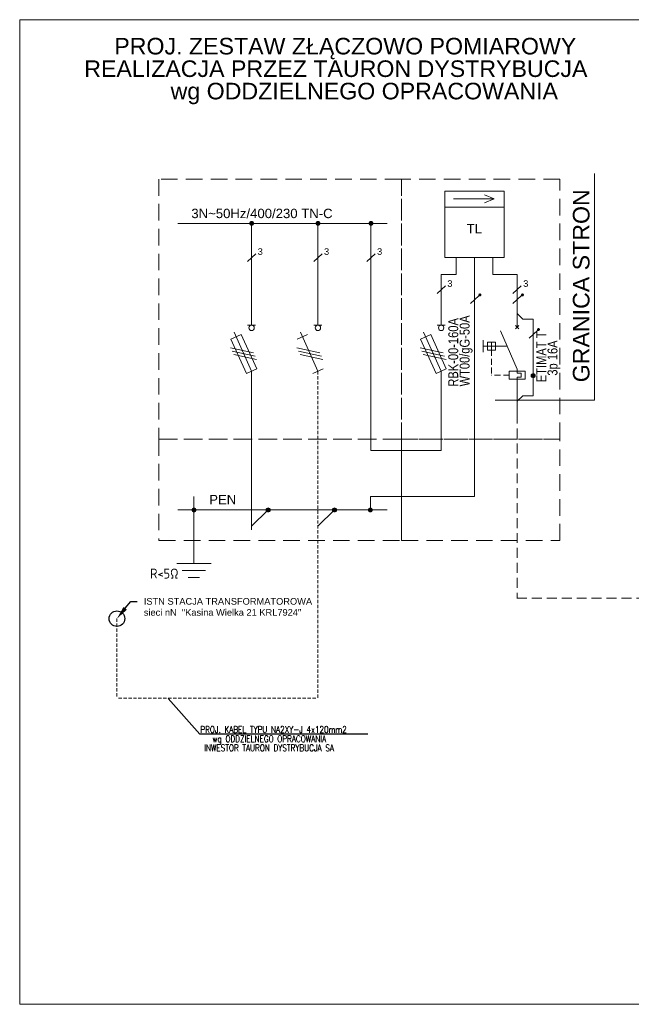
# Model space of a CAD drawing. Header units: metres. Extents: x 7168 to 12828, y 1523 to 3619.
# Tile 61 of 133: x 10919 to 11103, y 2040 to 2337. Entities that reach past the tile are written whole.
import ezdxf
from ezdxf import colors
from ezdxf.entities.mleader import LeaderData, LeaderLine
from ezdxf.math import Vec2, Vec3

# ---------------------------------------------------------------- set-up
doc = ezdxf.new("R2010")
doc.units = ezdxf.units.M
for name, pattern in [('DASHED2', [0.375, 0.25, -0.125]), ('DASHEDX2', [1.5, 1, -0.5]), ('DGN Style 3', [2.649063, 1.892188, -0.756875])]:
    doc.linetypes.add(name, pattern=pattern)
doc.layers.add('219-Linia granicy', color=7, linetype='Continuous', lineweight=0)
doc.layers.add('w0', color=7, linetype='Continuous', lineweight=20)
doc.layers.add('82b-ramka niewidoczna', color=54, linetype='DGN Style 3', lineweight=30, plot=False)
doc.layers.add('PRE_opis', color=1, linetype='Continuous')
doc.layers.add('w1', color=10, linetype='Continuous')
doc.layers.add('schem', color=7, linetype='Continuous', lineweight=30, true_color=0x000000)
doc.styles.add('SIMPLEX', font='simplex.shx', dxfattribs={"oblique": 15, "height": 6})
doc.styles.get("Standard").update_dxf_attribs({"font": 'arial.ttf'})

msp = doc.modelspace()

# ---------------------------------------------------------------- linework, layer by layer
at = {"color": 7, "lineweight": 15, "ltscale": 20}
msp.add_line((11068.746, 2244.709, 26518.011), (11068.746, 2248.851, 26518.011), dxfattribs=at)
at = {"color": 0, "linetype": 'Continuous', "lineweight": 0}
msp.add_line((10963.496, 2132.747, 114727.024), (10973.104, 2121.944, 70622.517), dxfattribs=at)
at = {"color": 0, "linetype": 'Continuous', "lineweight": -3}
msp.add_line((11023.725, 2121.944, 70622.517), (10973.104, 2121.944, 70622.517), dxfattribs=at)
at = {"color": 1}
msp.add_circle((10948.071, 2156.815, 26518.011), 2.357, dxfattribs=at)
at = {"color": 7, "lineweight": 15, "ltscale": 20}
for points in [[(11057.191, 2254.132, 26518.011), (11057.053, 2254.466, 26518.011), (11057.191, 2254.799, 26518.011)], [(11057.525, 2253.994, 26518.011), (11057.191, 2254.799, 26518.011), (11057.525, 2254.938, 26518.011)], [(11057.191, 2254.132, 26518.011), (11057.191, 2254.799, 26518.011), (11057.525, 2253.994, 26518.011)], [(11057.525, 2253.994, 26518.011), (11057.525, 2254.938, 26518.011), (11057.859, 2254.132, 26518.011)], [(11057.859, 2254.132, 26518.011), (11057.525, 2254.938, 26518.011), (11057.859, 2254.799, 26518.011)], [(11057.859, 2254.132, 26518.011), (11057.859, 2254.799, 26518.011), (11057.997, 2254.466, 26518.011)], [(11070.025, 2254.132, 26518.011), (11069.887, 2254.466, 26518.011), (11070.025, 2254.799, 26518.011)], [(11070.359, 2253.994, 26518.011), (11070.025, 2254.799, 26518.011), (11070.359, 2254.938, 26518.011)], [(11070.025, 2254.132, 26518.011), (11070.025, 2254.799, 26518.011), (11070.359, 2253.994, 26518.011)], [(11070.359, 2253.994, 26518.011), (11070.359, 2254.938, 26518.011), (11070.693, 2254.132, 26518.011)], [(11070.693, 2254.132, 26518.011), (11070.359, 2254.938, 26518.011), (11070.693, 2254.799, 26518.011)], [(11070.693, 2254.132, 26518.011), (11070.693, 2254.799, 26518.011), (11070.831, 2254.466, 26518.011)], [(11074.863, 2243.709, 26518.011), (11074.725, 2244.042, 26518.011), (11074.863, 2244.376, 26518.011)], [(11075.197, 2243.571, 26518.011), (11074.863, 2244.376, 26518.011), (11075.197, 2244.514, 26518.011)], [(11074.863, 2243.709, 26518.011), (11074.863, 2244.376, 26518.011), (11075.197, 2243.571, 26518.011)], [(11075.197, 2243.571, 26518.011), (11075.197, 2244.514, 26518.011), (11075.53, 2243.709, 26518.011)], [(11075.53, 2243.709, 26518.011), (11075.197, 2244.514, 26518.011), (11075.53, 2244.376, 26518.011)], [(11075.53, 2243.709, 26518.011), (11075.53, 2244.376, 26518.011), (11075.669, 2244.042, 26518.011)]]:
    msp.add_solid(points, dxfattribs=at)
at = {"layer": '219-Linia granicy', "color": 1, "linetype": 'Continuous', "lineweight": 15}
for p, q in [((11092.112, 2222.675, 26518.011), (11092.112, 2291.095, 26518.011)), ((11062.094, 2222.675, 26518.011), (11092.112, 2222.675, 26518.011))]:
    msp.add_line(p, q, dxfattribs=at)
at = {"layer": '219-Linia granicy', "color": 7, "linetype": 'DASHEDX2', "lineweight": 15, "ltscale": 3}
for p, q in [((11068.746, 2218.649, 26518.011), (11068.746, 2163.03, 26518.011)), ((11068.703, 2163.03, 26518.011), (11114.794, 2163.03, 26518.011))]:
    msp.add_line(p, q, dxfattribs=at)
at = {"layer": '82b-ramka niewidoczna', "color": 6, "linetype": 'Continuous', "lineweight": 15}
for p, q in [((10918.756, 2040.487), (10918.756, 2337.487)), ((10918.756, 2337.487), (11338.756, 2337.487)), ((11338.756, 2040.487), (10918.756, 2040.487))]:
    msp.add_line(p, q, dxfattribs=at)
at = {"layer": 'schem', "color": 7, "linetype": 'DASHEDX2', "lineweight": 15}
msp.add_line((11008.683, 2231.473, 26518.011), (11008.683, 2132.742, 26518.011), dxfattribs=at)
at = {"layer": 'schem', "color": 7, "linetype": 'DASHEDX2', "lineweight": 20}
for p in [(10948.071, 2156.815, 26518.011), (11008.02, 2132.821, 26518.011)]:
    msp.add_line(p, (10948.071, 2132.821, 26518.011), dxfattribs=at)
at = {"layer": 'w0', "color": 7, "linetype": 'DASHED2', "lineweight": 15, "ltscale": 20}
for p, q in [((11033.868, 2289.403, 26518.011), (10960.743, 2289.403, 26518.011)), ((10960.743, 2289.403, 26518.011), (10960.743, 2210.973, 26518.011)), ((11033.868, 2210.973, 26518.011), (11033.868, 2289.403, 26518.011)), ((11081.66, 2289.403, 26518.011), (11033.868, 2289.403, 26518.011)), ((11033.868, 2289.403, 26518.011), (11033.868, 2210.973, 26518.011)), ((11081.66, 2210.973, 26518.011), (11081.66, 2289.403, 26518.011)), ((11033.868, 2210.973, 26518.011), (10960.743, 2210.973, 26518.011)), ((10960.743, 2210.973, 26518.011), (10960.743, 2180.372, 26518.011)), ((10960.743, 2210.973, 26518.011), (11033.868, 2210.973, 26518.011)), ((11081.66, 2210.973, 26518.011), (11033.868, 2210.973, 26518.011)), ((11033.868, 2210.973, 26518.011), (11033.868, 2180.372, 26518.011)), ((11033.868, 2180.372, 26518.011), (11033.868, 2210.973, 26518.011)), ((11033.868, 2210.973, 26518.011), (11081.66, 2210.973, 26518.011)), ((11081.66, 2180.372, 26518.011), (11081.66, 2210.973, 26518.011)), ((10960.743, 2180.372, 26518.011), (11033.868, 2180.372, 26518.011)), ((11033.868, 2180.372, 26518.011), (11081.66, 2180.372, 26518.011))]:
    msp.add_line(p, q, dxfattribs=at)
at = {"layer": 'w0', "color": 7, "lineweight": 15}
for p, q in [((11046.977, 2285.735, 26518.011), (11064.847, 2285.735, 26518.011)), ((11046.977, 2280.932, 26518.011), (11046.977, 2285.735, 26518.011)), ((11046.977, 2285.735, 26518.011), (11064.847, 2285.735, 26518.011)), ((11046.977, 2265.799, 26518.011), (11046.977, 2285.735, 26518.011)), ((11061.838, 2283.44, 26518.011), (11058.883, 2284.681, 26518.011)), ((11064.847, 2285.735, 26518.011), (11064.847, 2280.932, 26518.011)), ((11064.847, 2285.735, 26518.011), (11064.847, 2265.799, 26518.011)), ((11049.557, 2283.44, 26518.011), (11061.838, 2283.44, 26518.011)), ((11061.838, 2283.44, 26518.011), (11058.883, 2282.199, 26518.011)), ((11064.847, 2280.932, 26518.011), (11046.977, 2280.932, 26518.011)), ((10988.683, 2245.332, 26518.011), (10988.683, 2276.035, 26518.011)), ((11008.683, 2245.332, 26518.011), (11008.683, 2276.035, 26518.011)), ((11024.675, 2207.554, 26518.011), (11024.675, 2276.035, 26518.011)), ((10989.936, 2266.821, 26518.011), (10987.43, 2264.558, 26518.011)), ((11009.936, 2266.821, 26518.011), (11007.43, 2264.558, 26518.011)), ((11025.928, 2266.821, 26518.011), (11023.422, 2264.558, 26518.011)), ((11064.847, 2265.799, 26518.011), (11046.977, 2265.799, 26518.011)), ((11050.378, 2265.799, 26518.011), (11050.378, 2260.635, 26518.011)), ((11061.446, 2265.799, 26518.011), (11061.446, 2260.635, 26518.011)), ((11045.863, 2245.332, 26518.011), (11045.863, 2260.635, 26518.011)), ((11050.378, 2260.635, 26518.011), (11045.863, 2260.635, 26518.011)), ((11061.446, 2260.635, 26518.011), (11068.746, 2260.635, 26518.011)), ((11068.746, 2260.635, 26518.011), (11068.746, 2248.851, 26518.011)), ((11047.116, 2257.173, 26518.011), (11044.61, 2254.909, 26518.011)), ((11069.999, 2257.173, 26518.011), (11067.493, 2254.909, 26518.011)), ((11057.167, 2254.159, 26518.011), (11054.659, 2251.893, 26518.011)), ((11070.001, 2254.159, 26518.011), (11067.493, 2251.893, 26518.011)), ((11068.746, 2248.851, 26518.011), (11070.443, 2247.154, 26518.011)), ((10987.483, 2245.332, 26518.011), (10989.883, 2245.332, 26518.011)), ((11007.483, 2245.332, 26518.011), (11009.883, 2245.332, 26518.011)), ((11044.647, 2245.332, 26518.011), (11047.047, 2245.332, 26518.011)), ((11070.443, 2247.154, 26518.011), (11073.584, 2247.154, 26518.011)), ((11073.584, 2247.154, 26518.011), (11073.584, 2225.98, 26518.011)), ((10985.519, 2242.494, 26518.011), (10982.425, 2241.081, 26518.011)), ((10988.683, 2231.473, 26518.011), (10983.392, 2243.224, 26518.011)), ((10990.23, 2232.179, 26518.011), (10985.519, 2242.494, 26518.011)), ((11005.519, 2242.494, 26518.011), (11002.425, 2241.081, 26518.011)), ((11008.683, 2231.473, 26518.011), (11003.392, 2243.224, 26518.011)), ((11042.683, 2242.494, 26518.011), (11039.589, 2241.081, 26518.011)), ((11045.847, 2231.473, 26518.011), (11040.557, 2243.224, 26518.011)), ((11047.394, 2232.179, 26518.011), (11042.683, 2242.494, 26518.011)), ((11068.746, 2232.098, 26518.011), (11063.735, 2243.676, 26518.011)), ((11069.255, 2245.218, 26518.011), (11068.237, 2244.2, 26518.011)), ((11069.255, 2244.2, 26518.011), (11068.237, 2245.218, 26518.011)), ((11074.839, 2243.735, 26518.011), (11072.331, 2241.47, 26518.011)), ((10982.425, 2241.081, 26518.011), (10987.136, 2230.766, 26518.011)), ((11039.589, 2241.081, 26518.011), (11044.3, 2230.766, 26518.011)), ((11058.473, 2237.198, 26518.011), (11058.473, 2240.798, 26518.011)), ((11059.83, 2238.998, 26518.011), (11059.83, 2240.198, 26518.011)), ((11059.83, 2240.198, 26518.011), (11062.23, 2240.198, 26518.011)), ((11061.03, 2238.998, 26518.011), (11061.03, 2240.198, 26518.011)), ((11061.03, 2240.198, 26518.011), (11061.03, 2237.798, 26518.011)), ((11062.23, 2240.198, 26518.011), (11062.23, 2237.798, 26518.011)), ((10989.26, 2237.034, 26518.011), (10982.335, 2238.547, 26518.011)), ((10989.731, 2236.003, 26518.011), (10982.806, 2237.515, 26518.011)), ((10990.202, 2234.971, 26518.011), (10983.278, 2236.484, 26518.011)), ((11009.26, 2237.034, 26518.011), (11002.335, 2238.547, 26518.011)), ((11009.731, 2236.003, 26518.011), (11002.806, 2237.515, 26518.011)), ((11010.202, 2234.971, 26518.011), (11003.278, 2236.484, 26518.011)), ((11046.424, 2237.034, 26518.011), (11039.5, 2238.547, 26518.011)), ((11046.895, 2236.003, 26518.011), (11039.971, 2237.515, 26518.011)), ((11047.366, 2234.971, 26518.011), (11040.442, 2236.484, 26518.011)), ((11065.76, 2238.998, 26518.011), (11058.473, 2238.998, 26518.011)), ((11058.473, 2238.998, 26518.011), (11058.473, 2237.198, 26518.011)), ((11059.83, 2237.798, 26518.011), (11059.83, 2238.998, 26518.011)), ((11059.83, 2238.998, 26518.011), (11061.03, 2238.998, 26518.011)), ((11062.23, 2237.798, 26518.011), (11059.83, 2237.798, 26518.011)), ((10987.136, 2230.766, 26518.011), (10990.23, 2232.179, 26518.011)), ((10988.681, 2231.473, 26518.011), (10988.681, 2183.609, 26518.011)), ((11007.136, 2230.766, 26518.011), (11010.23, 2232.179, 26518.011)), ((11044.3, 2230.766, 26518.011), (11047.394, 2232.179, 26518.011)), ((11045.861, 2231.473, 26518.011), (11045.861, 2218.649, 26518.011)), ((11068.746, 2231.463, 26518.011), (11066.346, 2231.463, 26518.011)), ((11066.346, 2231.463, 26518.011), (11066.346, 2229.063, 26518.011)), ((11066.346, 2231.463, 26518.011), (11066.346, 2230.263, 26518.011)), ((11068.746, 2232.098, 26518.011), (11068.746, 2231.463, 26518.011)), ((11071.146, 2231.463, 26518.011), (11068.746, 2231.463, 26518.011)), ((11068.746, 2231.463, 26518.011), (11068.746, 2230.863, 26518.011)), ((11068.746, 2230.863, 26518.011), (11069.946, 2230.863, 26518.011)), ((11069.946, 2230.863, 26518.011), (11069.946, 2229.663, 26518.011)), ((11071.146, 2229.063, 26518.011), (11071.146, 2231.463, 26518.011)), ((11066.346, 2229.063, 26518.011), (11071.146, 2229.063, 26518.011)), ((11069.946, 2229.663, 26518.011), (11068.746, 2229.663, 26518.011)), ((11068.746, 2229.663, 26518.011), (11068.746, 2227.353, 26518.011)), ((11068.746, 2227.353, 26518.011), (11068.746, 2227.353, 26518.011)), ((11068.746, 2227.353, 26518.011), (11068.746, 2222.371, 26518.011)), ((11073.584, 2225.98, 26518.011), (11073.584, 2224.068, 26518.011)), ((11068.746, 2222.371, 26518.011), (11070.443, 2224.068, 26518.011)), ((11068.746, 2222.371, 26518.011), (11068.746, 2218.649, 26518.011)), ((11070.443, 2224.068, 26518.011), (11073.584, 2224.068, 26518.011))]:
    msp.add_line(p, q, dxfattribs=at)
at = {"layer": 'w0', "color": 7, "lineweight": 15, "ltscale": 20}
for p, q in [((10966.426, 2276.035, 26518.011), (11029.535, 2276.035, 26518.011)), ((11055.912, 2265.799, 26518.011), (11055.912, 2218.649, 26518.011)), ((11045.861, 2218.649, 26518.011), (11045.861, 2207.554, 26518.011)), ((11055.912, 2193.67, 26518.011), (11055.912, 2218.649, 26518.011)), ((11045.861, 2207.554, 26518.011), (11024.675, 2207.554, 26518.011)), ((10971.285, 2193.67, 26518.011), (10971.285, 2173.418, 26518.011)), ((11024.486, 2189.619, 26518.011), (11024.486, 2193.67, 26518.011)), ((11024.486, 2193.67, 26518.011), (11055.912, 2193.67, 26518.011)), ((10966.426, 2189.619, 26518.011), (11029.535, 2189.619, 26518.011)), ((10988.681, 2184.672, 26518.011), (10993.669, 2189.619, 26518.011)), ((11008.681, 2184.672, 26518.011), (11013.669, 2189.619, 26518.011)), ((10966.108, 2173.418, 26518.011), (10976.463, 2173.418, 26518.011)), ((10967.764, 2171.33, 26518.011), (10974.807, 2171.33, 26518.011)), ((10969.571, 2169.257, 26518.011), (10973, 2169.257, 26518.011))]:
    msp.add_line(p, q, dxfattribs=at)
at = {"layer": 'w0', "color": 7, "linetype": 'DASHED2', "lineweight": 15, "ltscale": 7}
for p in [(11061.03, 2237.798, 26518.011), (11066.346, 2230.263, 26518.011)]:
    msp.add_line(p, (11061.03, 2230.263, 26518.011), dxfattribs=at)
at = {"layer": 'w0', "color": 7, "lineweight": 15, "ltscale": 20}
for centre in [(10988.683, 2276.035, 26518.011), (11008.683, 2276.035, 26518.011), (11024.675, 2276.035, 26518.011), (10971.285, 2189.619, 26518.011), (10993.669, 2189.619, 26518.011), (11013.669, 2189.619, 26518.011), (11024.486, 2189.619, 26518.011)]:
    msp.add_circle(centre, 0.619, dxfattribs=at)
at = {"layer": 'w0', "color": 7, "lineweight": 15}
for centre, radius in [((10988.684, 2244.524, 26518.011), 0.808), ((11008.684, 2244.524, 26518.011), 0.808), ((11045.848, 2244.524, 26518.011), 0.808), ((11073.584, 2230.111, 26518.011), 0.64)]:
    msp.add_circle(centre, radius, dxfattribs=at)
at = {"layer": 'w0', "color": 7, "lineweight": 15, "ltscale": 20}
for points in [[(10988.147, 2275.725, 26518.011), (10988.064, 2276.035, 26518.011), (10988.147, 2276.344, 26518.011)], [(10988.373, 2275.499, 26518.011), (10988.147, 2276.344, 26518.011), (10988.373, 2276.571, 26518.011)], [(10988.147, 2275.725, 26518.011), (10988.147, 2276.344, 26518.011), (10988.373, 2275.499, 26518.011)], [(10988.683, 2275.416, 26518.011), (10988.373, 2276.571, 26518.011), (10988.683, 2276.654, 26518.011)], [(10988.373, 2275.499, 26518.011), (10988.373, 2276.571, 26518.011), (10988.373, 2275.499, 26518.011)], [(10988.373, 2275.499, 26518.011), (10988.373, 2276.571, 26518.011), (10988.373, 2276.571, 26518.011)], [(10988.373, 2275.499, 26518.011), (10988.373, 2276.571, 26518.011), (10988.683, 2275.416, 26518.011)], [(10988.683, 2275.416, 26518.011), (10988.683, 2276.654, 26518.011), (10988.993, 2275.499, 26518.011)], [(10988.993, 2275.499, 26518.011), (10988.683, 2276.654, 26518.011), (10988.993, 2276.571, 26518.011)], [(10988.993, 2275.499, 26518.011), (10988.993, 2276.571, 26518.011), (10988.993, 2275.499, 26518.011)], [(10988.993, 2275.499, 26518.011), (10988.993, 2276.571, 26518.011), (10988.993, 2276.571, 26518.011)], [(10988.993, 2275.499, 26518.011), (10988.993, 2276.571, 26518.011), (10989.219, 2275.725, 26518.011)], [(10989.219, 2275.725, 26518.011), (10988.993, 2276.571, 26518.011), (10989.219, 2276.344, 26518.011)], [(10989.219, 2275.725, 26518.011), (10989.219, 2276.344, 26518.011), (10989.302, 2276.035, 26518.011)], [(11008.147, 2275.725, 26518.011), (11008.064, 2276.035, 26518.011), (11008.147, 2276.344, 26518.011)], [(11008.373, 2275.499, 26518.011), (11008.147, 2276.344, 26518.011), (11008.373, 2276.571, 26518.011)], [(11008.147, 2275.725, 26518.011), (11008.147, 2276.344, 26518.011), (11008.373, 2275.499, 26518.011)], [(11008.683, 2275.416, 26518.011), (11008.373, 2276.571, 26518.011), (11008.683, 2276.654, 26518.011)], [(11008.373, 2275.499, 26518.011), (11008.373, 2276.571, 26518.011), (11008.373, 2275.499, 26518.011)], [(11008.373, 2275.499, 26518.011), (11008.373, 2276.571, 26518.011), (11008.373, 2276.571, 26518.011)], [(11008.373, 2275.499, 26518.011), (11008.373, 2276.571, 26518.011), (11008.683, 2275.416, 26518.011)], [(11008.683, 2275.416, 26518.011), (11008.683, 2276.654, 26518.011), (11008.993, 2275.499, 26518.011)], [(11008.993, 2275.499, 26518.011), (11008.683, 2276.654, 26518.011), (11008.993, 2276.571, 26518.011)], [(11008.993, 2275.499, 26518.011), (11008.993, 2276.571, 26518.011), (11008.993, 2275.499, 26518.011)], [(11008.993, 2275.499, 26518.011), (11008.993, 2276.571, 26518.011), (11008.993, 2276.571, 26518.011)], [(11008.993, 2275.499, 26518.011), (11008.993, 2276.571, 26518.011), (11009.219, 2275.725, 26518.011)], [(11009.219, 2275.725, 26518.011), (11008.993, 2276.571, 26518.011), (11009.219, 2276.344, 26518.011)], [(11009.219, 2275.725, 26518.011), (11009.219, 2276.344, 26518.011), (11009.302, 2276.035, 26518.011)], [(11024.238, 2275.597, 26518.011), (11024.056, 2276.035, 26518.011), (11024.238, 2276.473, 26518.011)], [(11024.675, 2275.416, 26518.011), (11024.238, 2276.473, 26518.011), (11024.675, 2276.654, 26518.011)], [(11024.238, 2275.597, 26518.011), (11024.238, 2276.473, 26518.011), (11024.675, 2275.416, 26518.011)], [(11024.675, 2275.416, 26518.011), (11024.675, 2276.654, 26518.011), (11025.113, 2275.597, 26518.011)], [(11025.113, 2275.597, 26518.011), (11024.675, 2276.654, 26518.011), (11025.113, 2276.473, 26518.011)], [(11025.113, 2275.597, 26518.011), (11025.113, 2276.473, 26518.011), (11025.294, 2276.035, 26518.011)], [(10970.848, 2189.182, 26518.011), (10970.666, 2189.619, 26518.011), (10970.848, 2190.057, 26518.011)], [(10971.285, 2189, 26518.011), (10970.848, 2190.057, 26518.011), (10971.285, 2190.239, 26518.011)], [(10970.848, 2189.182, 26518.011), (10970.848, 2190.057, 26518.011), (10971.285, 2189, 26518.011)], [(10971.285, 2189, 26518.011), (10971.285, 2190.239, 26518.011), (10971.723, 2189.182, 26518.011)], [(10971.723, 2189.182, 26518.011), (10971.285, 2190.239, 26518.011), (10971.723, 2190.057, 26518.011)], [(10971.723, 2189.182, 26518.011), (10971.723, 2190.057, 26518.011), (10971.905, 2189.619, 26518.011)], [(10993.133, 2189.31, 26518.011), (10993.05, 2189.619, 26518.011), (10993.133, 2189.929, 26518.011)], [(10993.36, 2189.083, 26518.011), (10993.133, 2189.929, 26518.011), (10993.36, 2190.156, 26518.011)], [(10993.133, 2189.31, 26518.011), (10993.133, 2189.929, 26518.011), (10993.36, 2189.083, 26518.011)], [(10993.669, 2189, 26518.011), (10993.36, 2190.156, 26518.011), (10993.669, 2190.239, 26518.011)], [(10993.36, 2189.083, 26518.011), (10993.36, 2190.156, 26518.011), (10993.36, 2189.083, 26518.011)], [(10993.36, 2189.083, 26518.011), (10993.36, 2190.156, 26518.011), (10993.36, 2190.156, 26518.011)], [(10993.36, 2189.083, 26518.011), (10993.36, 2190.156, 26518.011), (10993.669, 2189, 26518.011)], [(10993.669, 2189, 26518.011), (10993.669, 2190.239, 26518.011), (10993.979, 2189.083, 26518.011)], [(10993.979, 2189.083, 26518.011), (10993.669, 2190.239, 26518.011), (10993.979, 2190.156, 26518.011)], [(10993.979, 2189.083, 26518.011), (10993.979, 2190.156, 26518.011), (10993.979, 2189.083, 26518.011)], [(10993.979, 2189.083, 26518.011), (10993.979, 2190.156, 26518.011), (10993.979, 2190.156, 26518.011)], [(10993.979, 2189.083, 26518.011), (10993.979, 2190.156, 26518.011), (10994.205, 2189.31, 26518.011)], [(10994.205, 2189.31, 26518.011), (10993.979, 2190.156, 26518.011), (10994.205, 2189.929, 26518.011)], [(10994.205, 2189.31, 26518.011), (10994.205, 2189.929, 26518.011), (10994.288, 2189.619, 26518.011)], [(11013.133, 2189.31, 26518.011), (11013.05, 2189.619, 26518.011), (11013.133, 2189.929, 26518.011)], [(11013.36, 2189.083, 26518.011), (11013.133, 2189.929, 26518.011), (11013.36, 2190.156, 26518.011)], [(11013.133, 2189.31, 26518.011), (11013.133, 2189.929, 26518.011), (11013.36, 2189.083, 26518.011)], [(11013.669, 2189, 26518.011), (11013.36, 2190.156, 26518.011), (11013.669, 2190.239, 26518.011)], [(11013.36, 2189.083, 26518.011), (11013.36, 2190.156, 26518.011), (11013.36, 2189.083, 26518.011)], [(11013.36, 2189.083, 26518.011), (11013.36, 2190.156, 26518.011), (11013.36, 2190.156, 26518.011)], [(11013.36, 2189.083, 26518.011), (11013.36, 2190.156, 26518.011), (11013.669, 2189, 26518.011)], [(11013.669, 2189, 26518.011), (11013.669, 2190.239, 26518.011), (11013.979, 2189.083, 26518.011)], [(11013.979, 2189.083, 26518.011), (11013.669, 2190.239, 26518.011), (11013.979, 2190.156, 26518.011)], [(11013.979, 2189.083, 26518.011), (11013.979, 2190.156, 26518.011), (11013.979, 2189.083, 26518.011)], [(11013.979, 2189.083, 26518.011), (11013.979, 2190.156, 26518.011), (11013.979, 2190.156, 26518.011)], [(11013.979, 2189.083, 26518.011), (11013.979, 2190.156, 26518.011), (11014.205, 2189.31, 26518.011)], [(11014.205, 2189.31, 26518.011), (11013.979, 2190.156, 26518.011), (11014.205, 2189.929, 26518.011)], [(11014.205, 2189.31, 26518.011), (11014.205, 2189.929, 26518.011), (11014.288, 2189.619, 26518.011)], [(11024.048, 2189.182, 26518.011), (11023.867, 2189.619, 26518.011), (11024.048, 2190.057, 26518.011)], [(11024.486, 2189, 26518.011), (11024.048, 2190.057, 26518.011), (11024.486, 2190.239, 26518.011)], [(11024.048, 2189.182, 26518.011), (11024.048, 2190.057, 26518.011), (11024.486, 2189, 26518.011)], [(11024.486, 2189, 26518.011), (11024.486, 2190.239, 26518.011), (11024.924, 2189.182, 26518.011)], [(11024.924, 2189.182, 26518.011), (11024.486, 2190.239, 26518.011), (11024.924, 2190.057, 26518.011)], [(11024.924, 2189.182, 26518.011), (11024.924, 2190.057, 26518.011), (11025.105, 2189.619, 26518.011)]]:
    msp.add_solid(points, dxfattribs=at)
at = {"layer": 'w0', "color": 7, "lineweight": 15}
for points in [[(11073.185, 2229.611, 26518.011), (11073.008, 2230.388, 26518.011), (11073.185, 2230.611, 26518.011)], [(11073.442, 2229.487, 26518.011), (11073.185, 2230.611, 26518.011), (11073.442, 2230.734, 26518.011)], [(11073.185, 2229.611, 26518.011), (11073.185, 2230.611, 26518.011), (11073.442, 2229.487, 26518.011)], [(11073.442, 2229.487, 26518.011), (11073.442, 2230.734, 26518.011), (11073.726, 2229.487, 26518.011)], [(11073.726, 2229.487, 26518.011), (11073.442, 2230.734, 26518.011), (11073.726, 2230.734, 26518.011)], [(11073.726, 2229.487, 26518.011), (11073.726, 2230.734, 26518.011), (11073.983, 2229.611, 26518.011)], [(11073.983, 2229.611, 26518.011), (11073.726, 2230.734, 26518.011), (11073.983, 2230.611, 26518.011)], [(11073.983, 2229.611, 26518.011), (11073.983, 2230.611, 26518.011), (11074.16, 2229.833, 26518.011)], [(11074.16, 2229.833, 26518.011), (11073.983, 2230.611, 26518.011), (11074.16, 2230.388, 26518.011)], [(11073.008, 2229.833, 26518.011), (11072.944, 2230.111, 26518.011), (11073.008, 2230.388, 26518.011)], [(11073.008, 2229.833, 26518.011), (11073.008, 2230.388, 26518.011), (11073.185, 2229.611, 26518.011)], [(11074.16, 2229.833, 26518.011), (11074.16, 2230.388, 26518.011), (11074.224, 2230.111, 26518.011)]]:
    msp.add_solid(points, dxfattribs=at)

# ---------------------------------------------------------------- texts
at = {"color": 7, "linetype": 'Continuous', "lineweight": 15, "width": 0.8}
for s, p in [('RBK-00-160A', (11050.983, 2226.798, 25753.302)), ('WT00/gG-50A', (11054.414, 2226.87, 25753.302)), ('ETIMAT T ', (11077.551, 2228.15, 25753.302)), ('3p 16A', (11080.91, 2230.11, 25753.302))]:
    msp.add_text(s, height=3, rotation=90, dxfattribs=at).set_placement(p)
at = {"layer": 'PRE_opis', "color": 7, "linetype": 'Continuous', "lineweight": 30}
for s, p in [('PROJ. ZESTAW ZŁĄCZOWO POMIAROWY', (10947.278, 2327.005, 23921.292)), ('REALIZACJA PRZEZ TAURON DYSTRYBUCJA ', (10938.217, 2320.212, 22419.078)), ('wg ODDZIELNEGO OPRACOWANIA', (10964.262, 2313.46, 21986.292))]:
    msp.add_text(s, height=5, dxfattribs=at).set_placement(p)
at = {"layer": 'PRE_opis', "color": 1, "linetype": 'Continuous', "lineweight": 15}
msp.add_text('GRANICA STRON', height=5, rotation=90, dxfattribs=at).set_placement((11090.557, 2228.127, 27656.76))
at = {"layer": 'schem', "color": 0, "linetype": 'Continuous', "lineweight": -3, "style": 'SIMPLEX', "width": 0.8}
for s, p in [('PROJ. KABEL TYPU NA2XY-J 4x120mm2', (10973.224, 2122.381, 23724.864)), ('wg ODDZIELNEGO OPRACOWANIA', (10976.89, 2119.57, 23724.864)), (' INWESTOR TAURON DYSTRYBUCJA SA', (10973.268, 2116.827, 23724.864))]:
    msp.add_text(s, height=2, dxfattribs=at).set_placement(p)
at = {"layer": 'schem', "color": 7, "lineweight": 15, "insert": (10958.076, 2171.918, 26518.011), "char_height": 3, "width": 4.25541, "attachment_point": 1}
msp.add_mtext('\\Fisocp.shx;R<5Ω', dxfattribs=at)
at = {"layer": 'w0', "color": 7, "lineweight": 15}
for p in [(10990.526, 2266.557, 26518.011), (11010.526, 2266.557, 26518.011), (11026.519, 2266.557, 26518.011), (11047.707, 2256.908, 26518.011), (11070.59, 2256.908, 26518.011)]:
    msp.add_text('3', height=1.984, dxfattribs=at).set_placement(p)
at = {"layer": 'w1', "color": 7, "lineweight": 15}
for s, p in [('3N~50Hz/400/230 TN-C', (10970.514, 2277.627, 26518.011)), ('TL', (11053.538, 2273.012, 26518.011)), ('PEN', (10975.903, 2191.307, 26518.011))]:
    msp.add_text(s, height=2.835, dxfattribs=at).set_placement(p)

# ---------------------------------------------------------------- leaders
at = {"color": 5}
ml = msp.add_multileader_mtext('Standard', dxfattribs=at)
ml.set_content('ISTN STACJA TRANSFORMATOROWA\\Psieci nN  "Kasina Wielka 21 KRL7924"', color=5)
ml.set_leader_properties()
ml.build(insert=Vec2(0, 0))
ml.multileader.update_dxf_attribs({"dogleg_length": 1.954})
ctx = ml.context
ctx.base_point, ctx.char_height, ctx.plane_origin = Vec3(10954.177, 2161.998), 2, Vec3(10942.688, 2083.154)
notes = []
notes.append((ctx, [(0, (1, 1, 0), (10952.223, 2161.998), (1, 0), 1.954, [(0, [(10948.071, 2156.815)], 0, [])])]))
ctx.mtext.insert, ctx.mtext.flow_direction = Vec3(10956.177, 2163.033), 5
for ctx, leaders in notes:
    for number, flags, end, landing, length, lines in leaders:
        leader = LeaderData()
        leader.index, (leader.has_last_leader_line, leader.has_dogleg_vector, leader.attachment_direction) = number, flags
        leader.last_leader_point, leader.dogleg_vector, leader.dogleg_length = Vec3(end), Vec3(landing), length
        for number, points, colour, breaks in lines:
            line = LeaderLine()
            line.index, line.vertices, line.color, line.breaks = number, Vec3.list(points), colors.encode_raw_color(colour), breaks
            leader.lines.append(line)
        ctx.leaders.append(leader)

doc.saveas('drawing.dxf')
